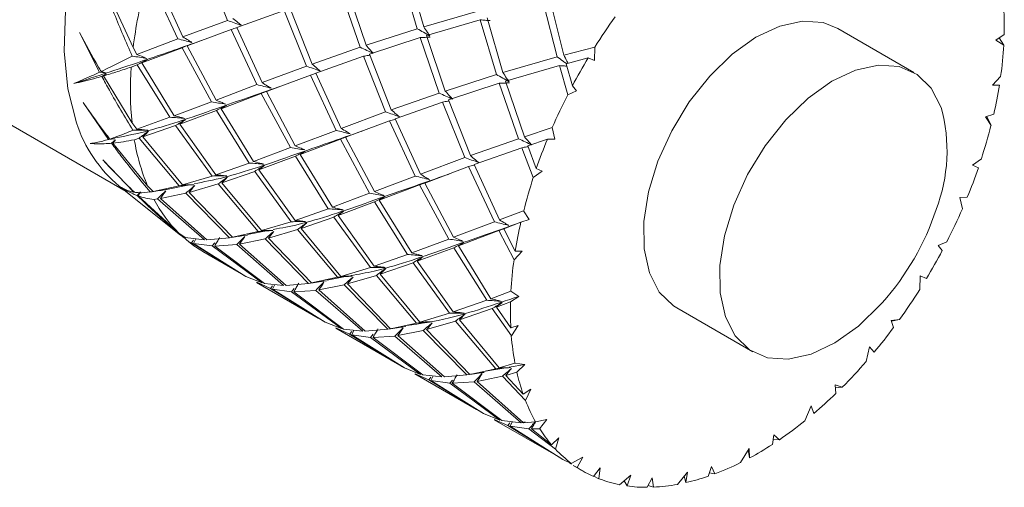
# Model space of a CAD drawing. Header units: millimetres. Extents: x 13381 to 13676, y 211 to 627.
# Tile 4 of 50: x 13571.17 to 13589.49, y 291.44 to 300.13. Entities that reach past the tile are written whole.
import ezdxf

# ---------------------------------------------------------------- set-up
doc = ezdxf.new("R2010")
doc.units = ezdxf.units.MM
doc.header["$LTSCALE"] = 0.3

msp = doc.modelspace()

# ---------------------------------------------------------------- linework, layer by layer
at = {"color": 7, "linetype": 'Continuous', "lineweight": 15}
for p, q in [((13564.095, 302.166), (13573.149, 296.939)), ((13574.619, 301.155), (13575.034, 300.12)), ((13578.268, 300.983), (13578.569, 299.967)), ((13578.688, 300.004), (13578.394, 301.017)), ((13573.633, 300.804), (13574.11, 299.778)), ((13574.207, 299.815), (13573.737, 300.842)), ((13572.865, 300.522), (13573.28, 299.617)), ((13577.148, 300.652), (13577.504, 299.621)), ((13577.616, 299.659), (13577.267, 300.689)), ((13576.612, 299.308), (13576.204, 300.343)), ((13580.917, 300.435), (13581.171, 299.444)), ((13581.297, 299.478), (13581.048, 300.465)), ((13575.209, 299.992), (13576.092, 300.305)), ((13576.092, 300.305), (13576.507, 299.27)), ((13579.697, 300.294), (13578.688, 300.004)), ((13580.161, 299.153), (13579.867, 300.167)), ((13575.034, 300.12), (13574.207, 299.815)), ((13575.68, 298.964), (13575.209, 299.992)), ((13578.569, 299.967), (13577.616, 299.659)), ((13578.739, 299.839), (13579.742, 300.132)), ((13579.742, 300.132), (13580.041, 299.117)), ((13587.811, 299.155), (13586.397, 299.972)), ((13572.656, 299.159), (13572.281, 299.898)), ((13574.11, 299.778), (13573.352, 299.49)), ((13574.288, 299.65), (13575.106, 299.954)), ((13575.106, 299.954), (13575.583, 298.928)), ((13577.677, 299.492), (13578.621, 299.802)), ((13578.621, 299.802), (13578.977, 298.77)), ((13579.09, 298.808), (13578.739, 299.839)), ((13589.491, 299.859), (13589.334, 299.757)), ((13589.483, 299.662), (13589.397, 299.798)), ((13573.352, 299.49), (13573.28, 299.617)), ((13573.443, 299.33), (13574.192, 299.614)), ((13574.192, 299.614), (13574.737, 298.606)), ((13574.825, 298.64), (13574.288, 299.65)), ((13577.504, 299.621), (13576.612, 299.308)), ((13581.874, 299.627), (13581.297, 299.478)), ((13581.868, 299.374), (13581.874, 299.627)), ((13589.334, 299.757), (13589.483, 299.662)), ((13573.263, 299.458), (13573.264, 299.456)), ((13573.264, 299.456), (13573.263, 299.456)), ((13576.682, 299.142), (13577.566, 299.454)), ((13577.566, 299.454), (13577.98, 298.42)), ((13578.084, 298.458), (13577.677, 299.492)), ((13581.171, 299.444), (13580.161, 299.153)), ((13581.34, 299.316), (13581.751, 299.426)), ((13581.751, 299.426), (13581.868, 299.374)), ((13573.246, 299.255), (13573.356, 299.296)), ((13573.356, 299.296), (13573.966, 298.32)), ((13574.046, 298.349), (13573.443, 299.33)), ((13576.507, 299.27), (13575.68, 298.964)), ((13580.213, 298.989), (13581.215, 299.282)), ((13581.215, 299.282), (13581.37, 298.74)), ((13581.455, 298.904), (13581.34, 299.316)), ((13572.656, 299.159), (13572.767, 299.149)), ((13572.78, 299.13), (13572.698, 299.079)), ((13572.73, 299.089), (13572.78, 299.13)), ((13572.73, 299.089), (13573.259, 298.22)), ((13575.761, 298.799), (13576.579, 299.104)), ((13576.579, 299.104), (13577.057, 298.077)), ((13577.153, 298.113), (13576.682, 299.142)), ((13580.041, 299.117), (13579.09, 298.808)), ((13589.425, 299.077), (13589.274, 298.917)), ((13575.583, 298.928), (13574.825, 298.64)), ((13579.151, 298.642), (13580.094, 298.952)), ((13580.094, 298.952), (13580.45, 297.92)), ((13580.563, 297.958), (13580.213, 298.989)), ((13581.532, 298.81), (13581.455, 298.904)), ((13589.274, 298.917), (13589.401, 298.915)), ((13574.916, 298.479), (13575.666, 298.764)), ((13575.666, 298.764), (13576.209, 297.756)), ((13576.297, 297.789), (13575.761, 298.799)), ((13578.977, 298.77), (13578.084, 298.458)), ((13581.37, 298.74), (13581.532, 298.81)), ((13572.825, 297.91), (13572.349, 298.595)), ((13574.737, 298.606), (13574.046, 298.349)), ((13578.155, 298.292), (13579.039, 298.604)), ((13579.039, 298.604), (13579.453, 297.57)), ((13579.558, 297.608), (13579.151, 298.642)), ((13573.966, 298.32), (13573.348, 298.102)), ((13574.149, 298.194), (13574.829, 298.446)), ((13574.829, 298.446), (13575.44, 297.469)), ((13575.519, 297.498), (13574.916, 298.479)), ((13577.98, 298.42), (13577.153, 298.113)), ((13589.297, 298.38), (13589.143, 298.327)), ((13589.143, 298.327), (13589.246, 298.167)), ((13589.246, 298.167), (13589.167, 298.335)), ((13573.348, 298.102), (13573.259, 298.22)), ((13573.461, 297.954), (13574.07, 298.165)), ((13574.07, 298.165), (13574.75, 297.228)), ((13574.821, 297.252), (13574.149, 298.194)), ((13577.235, 297.949), (13578.051, 298.254)), ((13578.051, 298.254), (13578.53, 297.227)), ((13578.627, 297.263), (13578.155, 298.292)), ((13581.081, 298.129), (13580.563, 297.958)), ((13581.131, 297.916), (13581.081, 298.129)), ((13573.276, 298.08), (13573.277, 298.079)), ((13573.277, 298.079), (13573.276, 298.078)), ((13574.199, 297.063), (13573.461, 297.954)), ((13577.057, 298.077), (13576.297, 297.789)), ((13577.77, 296.939), (13577.235, 297.949)), ((13572.865, 297.916), (13572.796, 297.901)), ((13572.825, 297.91), (13572.937, 297.917)), ((13572.952, 297.9), (13572.879, 297.837)), ((13572.903, 297.84), (13572.952, 297.9)), ((13572.903, 297.84), (13573.549, 297.043)), ((13573.303, 297.903), (13573.391, 297.932)), ((13573.391, 297.932), (13574.136, 297.046)), ((13576.389, 297.629), (13577.139, 297.913)), ((13577.139, 297.913), (13577.682, 296.906)), ((13580.45, 297.92), (13579.558, 297.608)), ((13580.624, 297.791), (13580.991, 297.915)), ((13580.784, 297.368), (13580.624, 297.791)), ((13580.991, 297.915), (13581.131, 297.916)), ((13576.209, 297.756), (13575.519, 297.498)), ((13575.622, 297.343), (13576.302, 297.596)), ((13576.302, 297.596), (13576.913, 296.619)), ((13576.993, 296.648), (13576.389, 297.629)), ((13579.628, 297.441), (13580.512, 297.753)), ((13580.512, 297.753), (13580.727, 297.199)), ((13573.291, 296.929), (13572.714, 297.53)), ((13575.44, 297.469), (13574.821, 297.252)), ((13579.453, 297.57), (13578.627, 297.263)), ((13578.708, 297.098), (13579.524, 297.403)), ((13579.524, 297.403), (13580.003, 296.376)), ((13580.1, 296.412), (13579.628, 297.441)), ((13589.067, 297.548), (13588.904, 297.429)), ((13588.904, 297.429), (13589.01, 297.379)), ((13574.75, 297.228), (13574.199, 297.063)), ((13574.934, 297.104), (13575.544, 297.315)), ((13575.544, 297.315), (13576.222, 296.378)), ((13576.293, 296.402), (13575.622, 297.343)), ((13578.53, 297.227), (13577.77, 296.939)), ((13580.727, 297.199), (13580.89, 297.318)), ((13580.89, 297.318), (13580.784, 297.368)), ((13573.023, 297.04), (13574.16, 296.128)), ((13573.654, 296.94), (13573.549, 297.043)), ((13574.136, 297.046), (13573.654, 296.94)), ((13574.328, 297.066), (13573.903, 296.975)), ((13574.323, 296.923), (13574.864, 297.081)), ((13574.864, 297.081), (13575.609, 296.195)), ((13575.672, 296.212), (13574.934, 297.104)), ((13577.862, 296.779), (13578.612, 297.062)), ((13578.612, 297.062), (13579.155, 296.055)), ((13579.243, 296.089), (13578.708, 297.098)), ((13573.417, 296.936), (13573.355, 296.865)), ((13573.373, 296.859), (13573.417, 296.936)), ((13573.373, 296.859), (13574.131, 296.166)), ((13573.584, 296.928), (13573.6, 296.931)), ((13573.599, 296.932), (13573.6, 296.931)), ((13573.6, 296.931), (13573.599, 296.931)), ((13573.65, 296.938), (13573.663, 296.941)), ((13573.789, 296.811), (13574.261, 296.908)), ((13573.791, 296.959), (13573.866, 296.97)), ((13573.866, 296.97), (13573.87, 296.97)), ((13573.87, 296.97), (13573.909, 296.975)), ((13574.261, 296.908), (13575.073, 296.08)), ((13575.127, 296.089), (13574.323, 296.923)), ((13577.682, 296.906), (13576.993, 296.648)), ((13573.667, 296.794), (13573.735, 296.803)), ((13573.735, 296.803), (13574.607, 296.044)), ((13574.654, 296.044), (13573.789, 296.811)), ((13577.096, 296.492), (13577.775, 296.746)), ((13577.775, 296.746), (13578.386, 295.768)), ((13578.466, 295.797), (13577.862, 296.779)), ((13588.803, 296.832), (13588.663, 296.831)), ((13588.663, 296.831), (13588.713, 296.618)), ((13576.913, 296.619), (13576.293, 296.402)), ((13577.766, 295.551), (13577.096, 296.492)), ((13580.548, 296.58), (13580.1, 296.412)), ((13580.651, 296.42), (13580.548, 296.58)), ((13576.222, 296.378), (13575.672, 296.212)), ((13576.406, 296.254), (13577.017, 296.464)), ((13577.017, 296.464), (13577.695, 295.528)), ((13580.003, 296.376), (13579.243, 296.089)), ((13580.181, 296.248), (13580.497, 296.367)), ((13580.497, 296.367), (13580.651, 296.42)), ((13574.251, 296.082), (13574.131, 296.166)), ((13574.163, 296.132), (13574.21, 296.091)), ((13575.609, 296.195), (13575.127, 296.089)), ((13575.235, 296.105), (13575.343, 296.12)), ((13575.253, 296.108), (13575.408, 296.128)), ((13575.794, 296.215), (13575.412, 296.138)), ((13575.797, 296.073), (13576.337, 296.231)), ((13576.337, 296.231), (13577.082, 295.345)), ((13577.146, 295.361), (13576.406, 296.254)), ((13579.335, 295.928), (13580.086, 296.212)), ((13580.086, 296.212), (13580.369, 295.67)), ((13580.393, 295.832), (13580.181, 296.248)), ((13574.21, 296.092), (13574.211, 296.091)), ((13574.211, 296.091), (13574.21, 296.091)), ((13574.211, 296.091), (13574.23, 296.097)), ((13574.316, 296.003), (13574.214, 296.096)), ((13574.607, 296.044), (13574.251, 296.082)), ((13574.316, 296.003), (13574.365, 295.987)), ((13574.403, 296.038), (13574.365, 295.987)), ((13574.365, 295.987), (13575.348, 295.381)), ((13574.404, 295.976), (13574.445, 296.061)), ((13574.404, 295.976), (13574.752, 295.927)), ((13575.381, 295.361), (13574.404, 295.976)), ((13575.073, 296.08), (13574.654, 296.044)), ((13574.803, 295.986), (13574.752, 295.927)), ((13574.799, 295.926), (13575.208, 295.953)), ((13575.073, 296.08), (13575.183, 296.098)), ((13575.253, 296.108), (13575.127, 296.089)), ((13575.208, 295.953), (13576.08, 295.193)), ((13575.261, 295.961), (13575.735, 296.057)), ((13576.128, 295.193), (13575.261, 295.961)), ((13575.735, 296.057), (13576.546, 295.23)), ((13576.6, 295.239), (13575.797, 296.073)), ((13579.155, 296.055), (13578.466, 295.797)), ((13588.424, 296.007), (13588.262, 295.937)), ((13588.262, 295.937), (13588.339, 295.843)), ((13574.576, 295.826), (13575.252, 295.436)), ((13574.752, 295.927), (13575.684, 295.241)), ((13575.724, 295.231), (13574.799, 295.926)), ((13578.386, 295.768), (13577.766, 295.551)), ((13578.569, 295.642), (13579.248, 295.895)), ((13579.248, 295.895), (13579.86, 294.917)), ((13579.94, 294.947), (13579.335, 295.928)), ((13580.369, 295.67), (13580.52, 295.83)), ((13580.52, 295.83), (13580.393, 295.832)), ((13577.879, 295.404), (13578.49, 295.614)), ((13578.49, 295.614), (13579.168, 294.677)), ((13579.239, 294.701), (13578.569, 295.642)), ((13577.695, 295.528), (13577.146, 295.361)), ((13577.27, 295.222), (13577.809, 295.381)), ((13577.809, 295.381), (13578.556, 294.494)), ((13578.619, 294.511), (13577.879, 295.404)), ((13575.684, 295.241), (13575.381, 295.361)), ((13575.578, 295.248), (13576.725, 294.586)), ((13575.58, 295.252), (13575.838, 295.137)), ((13576.08, 295.193), (13575.724, 295.231)), ((13575.877, 295.126), (13575.917, 295.211)), ((13576.546, 295.23), (13576.128, 295.193)), ((13576.546, 295.23), (13576.659, 295.248)), ((13577.082, 295.345), (13576.6, 295.239)), ((13576.706, 295.255), (13576.815, 295.27)), ((13576.734, 295.259), (13576.877, 295.278)), ((13576.734, 295.11), (13577.208, 295.207)), ((13577.263, 295.364), (13576.889, 295.293)), ((13577.208, 295.207), (13578.018, 294.38)), ((13578.073, 294.389), (13577.27, 295.222)), ((13587.926, 295.373), (13587.92, 295.12)), ((13588.043, 295.321), (13587.926, 295.373)), ((13575.875, 295.187), (13575.838, 295.137)), ((13575.838, 295.137), (13576.821, 294.531)), ((13575.877, 295.126), (13576.226, 295.077)), ((13576.855, 294.511), (13575.877, 295.126)), ((13576.276, 295.135), (13576.226, 295.077)), ((13576.226, 295.077), (13577.157, 294.391)), ((13576.272, 295.075), (13576.681, 295.102)), ((13577.196, 294.381), (13576.272, 295.075)), ((13576.681, 295.102), (13577.554, 294.343)), ((13577.601, 294.342), (13576.734, 295.11)), ((13580.311, 295.085), (13579.94, 294.947)), ((13580.46, 294.99), (13580.311, 295.085)), ((13579.86, 294.917), (13579.239, 294.701)), ((13580.042, 294.792), (13580.303, 294.888)), ((13580.303, 294.888), (13580.46, 294.99)), ((13579.168, 294.677), (13578.619, 294.511)), ((13579.353, 294.553), (13579.964, 294.763)), ((13579.964, 294.763), (13580.319, 294.257)), ((13580.309, 294.402), (13580.042, 294.792)), ((13583.397, 294.775), (13584.811, 293.959)), ((13577.157, 294.391), (13576.855, 294.511)), ((13578.556, 294.494), (13578.073, 294.389)), ((13578.743, 294.372), (13579.282, 294.531)), ((13579.282, 294.531), (13580.029, 293.644)), ((13580.092, 293.66), (13579.353, 294.553)), ((13587.541, 294.559), (13587.39, 294.543)), ((13587.39, 294.543), (13587.433, 294.411)), ((13587.394, 294.529), (13587.541, 294.559)), ((13577.051, 294.398), (13578.198, 293.735)), ((13577.054, 294.402), (13577.31, 294.287)), ((13577.554, 294.343), (13577.196, 294.381)), ((13577.348, 294.337), (13577.31, 294.287)), ((13577.31, 294.287), (13578.294, 293.68)), ((13577.349, 294.276), (13577.39, 294.36)), ((13578.018, 294.38), (13577.601, 294.342)), ((13577.75, 294.284), (13577.699, 294.226)), ((13578.018, 294.38), (13578.126, 294.397)), ((13578.197, 294.407), (13578.073, 294.389)), ((13578.184, 294.405), (13578.288, 294.42)), ((13578.197, 294.407), (13578.355, 294.428)), ((13578.207, 294.26), (13578.681, 294.356)), ((13578.681, 294.356), (13579.491, 293.53)), ((13579.546, 293.539), (13578.743, 294.372)), ((13580.449, 294.447), (13580.309, 294.402)), ((13580.319, 294.257), (13580.449, 294.447)), ((13577.349, 294.276), (13577.699, 294.226)), ((13578.328, 293.66), (13577.349, 294.276)), ((13577.699, 294.226), (13578.629, 293.54)), ((13577.745, 294.225), (13578.153, 294.252)), ((13578.669, 293.531), (13577.745, 294.225)), ((13578.153, 294.252), (13579.027, 293.492)), ((13579.074, 293.492), (13578.207, 294.26)), ((13586.982, 294.05), (13586.921, 293.776)), ((13587.069, 293.95), (13586.982, 294.05)), ((13580.387, 293.746), (13580.092, 293.66)), ((13580.571, 293.722), (13580.387, 293.746)), ((13578.629, 293.54), (13578.328, 293.66)), ((13578.524, 293.547), (13579.672, 292.885)), ((13578.527, 293.551), (13578.783, 293.436)), ((13580.029, 293.644), (13579.546, 293.539)), ((13579.632, 293.551), (13579.546, 293.539)), ((13579.695, 293.56), (13579.761, 293.569)), ((13580.216, 293.663), (13579.836, 293.601)), ((13580.216, 293.521), (13580.422, 293.578)), ((13580.571, 293.722), (13580.278, 293.673)), ((13580.422, 293.578), (13580.571, 293.722)), ((13579.027, 293.492), (13578.669, 293.531)), ((13578.821, 293.487), (13578.783, 293.436)), ((13578.783, 293.436), (13579.768, 292.83)), ((13578.822, 293.426), (13578.863, 293.51)), ((13578.822, 293.426), (13579.173, 293.375)), ((13579.802, 292.81), (13578.822, 293.426)), ((13579.491, 293.53), (13579.074, 293.492)), ((13579.223, 293.434), (13579.173, 293.375)), ((13579.173, 293.375), (13580.102, 292.69)), ((13579.219, 293.374), (13579.627, 293.402)), ((13580.142, 292.681), (13579.219, 293.374)), ((13579.627, 293.402), (13580.5, 292.641)), ((13579.68, 293.41), (13580.155, 293.506)), ((13580.548, 292.641), (13579.68, 293.41)), ((13580.155, 293.506), (13580.581, 293.056)), ((13580.538, 293.174), (13580.216, 293.521)), ((13580.681, 293.264), (13580.538, 293.174)), ((13580.581, 293.056), (13580.681, 293.264)), ((13586.478, 293.303), (13586.348, 293.342)), ((13586.348, 293.342), (13586.355, 293.182)), ((13586.35, 293.291), (13586.478, 293.303)), ((13585.896, 292.955), (13585.784, 292.678)), ((13585.947, 292.812), (13585.896, 292.955)), ((13580.102, 292.69), (13579.802, 292.81)), ((13579.998, 292.697), (13581.145, 292.034)), ((13580, 292.701), (13580.256, 292.586)), ((13580.5, 292.641), (13580.142, 292.681)), ((13580.294, 292.637), (13580.256, 292.586)), ((13580.295, 292.575), (13580.336, 292.659)), ((13580.5, 292.641), (13580.575, 292.658)), ((13580.77, 292.654), (13580.548, 292.641)), ((13580.977, 292.703), (13580.77, 292.654)), ((13580.846, 292.527), (13580.977, 292.703)), ((13580.256, 292.586), (13581.241, 291.979)), ((13580.295, 292.575), (13580.646, 292.525)), ((13581.275, 291.959), (13580.295, 292.575)), ((13580.646, 292.525), (13581.138, 292.15)), ((13580.692, 292.524), (13580.846, 292.527)), ((13581.064, 292.232), (13580.692, 292.524)), ((13581.2, 292.361), (13581.064, 292.232)), ((13581.138, 292.15), (13581.2, 292.361)), ((13585.207, 292.416), (13585.177, 292.237)), ((13585.192, 292.327), (13585.307, 292.324)), ((13585.307, 292.324), (13585.207, 292.416)), ((13584.743, 292.16), (13584.586, 291.899)), ((13584.727, 292.134), (13584.753, 291.985)), ((13584.753, 291.985), (13584.743, 292.16)), ((13581.435, 291.884), (13581.275, 291.959)), ((13581.65, 292.002), (13581.435, 291.884)), ((13581.547, 291.806), (13581.65, 292.002)), ((13581.404, 291.888), (13581.438, 291.87)), ((13581.471, 291.847), (13581.547, 291.806)), ((13581.471, 291.846), (13581.647, 291.744)), ((13581.971, 291.799), (13581.851, 291.64)), ((13581.95, 291.599), (13581.971, 291.799)), ((13583.599, 291.721), (13583.41, 291.493)), ((13583.569, 291.526), (13583.599, 291.721)), ((13584.045, 291.828), (13583.98, 291.643)), ((13584.109, 291.689), (13584.045, 291.828)), ((13581.857, 291.648), (13581.95, 291.599)), ((13582.545, 291.667), (13582.335, 291.488)), ((13582.419, 291.56), (13582.475, 291.464)), ((13582.475, 291.464), (13582.545, 291.667)), ((13582.942, 291.617), (13582.846, 291.44)), ((13582.963, 291.442), (13582.942, 291.617)), ((13583.536, 291.645), (13583.569, 291.526)), ((13584.003, 291.707), (13584.109, 291.689)), ((13582.865, 291.475), (13582.963, 291.442))]:
    msp.add_line(p, q, dxfattribs=at)
at = {"color": 7, "linetype": 'Continuous', "lineweight": 15, "flags": 128}
for points in [[(13572.226, 298.219), (13572.064, 298.847), (13571.995, 299.548), (13572.02, 300.307), (13572.139, 301.108), (13572.348, 301.933), (13572.645, 302.766), (13573.021, 303.588), (13573.47, 304.383), (13573.982, 305.132), (13574.545, 305.82), (13575.148, 306.433), (13575.778, 306.957), (13576.422, 307.381), (13577.065, 307.697), (13577.695, 307.896), (13578.297, 307.976), (13578.859, 307.934), (13579.248, 307.823)], [(13586.397, 299.972), (13586.123, 300.08), (13585.736, 300.108), (13585.313, 300.016), (13584.871, 299.808), (13584.431, 299.494), (13584.01, 299.087), (13583.629, 298.606), (13583.303, 298.07), (13583.047, 297.504), (13582.872, 296.933), (13582.785, 296.38), (13582.79, 295.871), (13582.888, 295.428), (13583.073, 295.07), (13583.338, 294.812), (13583.397, 294.775)], [(13573.263, 299.456), (13573.263, 299.456), (13573.263, 299.456), (13573.263, 299.457), (13573.263, 299.457), (13573.263, 299.457), (13573.263, 299.457), (13573.263, 299.457), (13573.263, 299.458)], [(13588.321, 298.503), (13588.135, 298.861), (13587.87, 299.118), (13587.537, 299.264), (13587.15, 299.291), (13586.727, 299.199), (13586.285, 298.991), (13585.845, 298.677), (13585.425, 298.271), (13585.043, 297.789), (13584.717, 297.254), (13584.461, 296.688), (13584.286, 296.116), (13584.199, 295.564), (13584.204, 295.055), (13584.302, 294.612), (13584.487, 294.253), (13584.752, 293.996), (13585.085, 293.85), (13585.472, 293.823), (13585.896, 293.915), (13586.337, 294.123), (13586.778, 294.437), (13587.198, 294.843), (13587.226, 294.875)], [(13573.276, 298.078), (13573.276, 298.078), (13573.276, 298.079), (13573.276, 298.079), (13573.276, 298.079), (13573.276, 298.079), (13573.276, 298.079), (13573.276, 298.079), (13573.276, 298.08)]]:
    msp.add_lwpolyline(points, dxfattribs=at)
at = {"color": 7, "linetype": 'Continuous', "lineweight": 15}
for centre, radius, start, end in [((13581.634, 298.588), 8.416, 165.0742, 172.9773), ((13583.502, 300.025), 5.991, 358.4139, 3.0649), ((13591.257, 293.71), 11.093, 144.267, 147.7656), ((13582.244, 300.08), 7.251, 352.0513, 356.6969), ((13591.392, 293.624), 11.253, 148.9621, 152.0168), ((13579.216, 298.814), 5.986, 175.7791, 185.6999), ((13581.084, 300.25), 8.424, 347.1724, 350.8788), ((13591.192, 293.726), 11.028, 152.9545, 156.467), ((13585.362, 297.7), 3.065, 339.0827, 15.1684), ((13574.652, 299), 2.549, 197.8501, 230.2798), ((13579.976, 300.516), 9.562, 341.9179, 345.7809), ((13577.133, 298.535), 3.882, 189.3629, 202.6092), ((13590.638, 293.958), 10.428, 157.7013, 160.915), ((13579.16, 300.787), 10.423, 337.7006, 340.9157), ((13589.818, 294.231), 9.562, 161.9179, 165.7809), ((13573.557, 296.912), 0.0459, 24.4598, 25.7766), ((13575.949, 297.992), 2.576, 207.6931, 225.115), ((13583.483, 298.19), 5, 318.4733, 341.532), ((13578.602, 301.021), 11.028, 332.9545, 336.467), ((13588.71, 294.497), 8.424, 167.1724, 170.8789), ((13574.285, 296.175), 0.112, 227.9904, 228.4737), ((13575.667, 297.715), 2.181, 231.7184, 239.99), ((13578.405, 301.121), 11.249, 328.9616, 332.0173), ((13587.55, 294.667), 7.251, 172.0513, 176.697), ((13578.537, 301.037), 11.093, 324.267, 327.7656), ((13586.295, 294.722), 5.994, 178.415, 183.0638), ((13578.946, 300.736), 10.585, 320.1254, 323.3076), ((13585.192, 294.646), 4.889, 184.5603, 190.6029), ((13579.597, 300.175), 9.726, 315.0369, 318.8565), ((13584.206, 294.443), 3.881, 192.8794, 199.0923), ((13580.322, 299.437), 8.691, 310.3333, 313.9626), ((13583.502, 294.184), 3.131, 201.1129, 209.2466), ((13581.107, 298.482), 7.454, 304.2985, 308.8596), ((13583.018, 293.9), 2.569, 212.3122, 220.4938), ((13582.789, 293.698), 2.263, 223.1455, 233.2465), ((13581.768, 297.49), 6.262, 298.4682, 302.9842), ((13582.317, 296.429), 5.067, 290.7038, 296.6039), ((13582.733, 293.624), 2.171, 236.8854, 246.0389), ((13582.779, 293.746), 2.301, 248.8847, 258.8752), ((13582.653, 295.505), 4.083, 282.9632, 288.9696), ((13582.838, 294.111), 2.672, 262.1919, 270.1613), ((13582.821, 294.684), 3.244, 272.5098, 280.4527)]:
    msp.add_arc(centre, radius, start, end, dxfattribs=at)
for points, knots in [([(13573.263, 299.458), (13573.149, 299.719), (13572.997, 300.068), (13572.86, 300.419), (13572.825, 300.508)], [0, 0, 0, 0, 0.7477, 1, 1, 1, 1]), ([(13575.29, 300.03), (13575.271, 300.047), (13575.22, 300.09), (13575.17, 300.132), (13575.139, 300.158)], [0, 0, 0, 0, 0.38627, 1, 1, 1, 1]), ([(13575.034, 300.12), (13575.077, 300.106), (13575.162, 300.076), (13575.248, 300.046), (13575.29, 300.03)], [0, 0, 0, 0, 0.499914, 1, 1, 1, 1]), ([(13575.213, 299.985), (13575.209, 299.984), (13575.173, 299.974), (13575.138, 299.964), (13575.106, 299.954)], [0, 0, 0, 0, 0.093929, 1, 1, 1, 1]), ([(13578.569, 299.967), (13578.607, 299.945), (13578.685, 299.9), (13578.763, 299.854), (13578.802, 299.831)], [0, 0, 0, 0, 0.499901, 1, 1, 1, 1]), ([(13578.802, 299.831), (13578.788, 299.854), (13578.749, 299.911), (13578.711, 299.969), (13578.688, 300.004)], [0, 0, 0, 0, 0.386176, 1, 1, 1, 1]), ([(13579.924, 300.117), (13579.893, 300.119), (13579.832, 300.125), (13579.772, 300.13), (13579.742, 300.132)], [0, 0, 0, 0, 0.499979, 1, 1, 1, 1]), ([(13572.281, 299.898), (13572.397, 299.683), (13572.529, 299.44), (13572.667, 299.199), (13572.683, 299.171)], [0, 0, 0, 0, 0.884973, 1, 1, 1, 1]), ([(13574.11, 299.778), (13574.154, 299.767), (13574.242, 299.746), (13574.33, 299.723), (13574.375, 299.711)], [0, 0, 0, 0, 0.499901, 1, 1, 1, 1]), ([(13574.375, 299.711), (13574.353, 299.725), (13574.296, 299.76), (13574.241, 299.794), (13574.207, 299.815)], [0, 0, 0, 0, 0.386023, 1, 1, 1, 1]), ([(13578.809, 299.811), (13578.778, 299.809), (13578.715, 299.807), (13578.652, 299.804), (13578.621, 299.802)], [0, 0, 0, 0, 0.4999544, 1, 1, 1, 1]), ([(13574.547, 299.746), (13574.205, 299.626), (13573.299, 299.308), (13572.608, 299.085), (13572.178, 298.947)], [0, 0, 0, 0, 0.377628, 1, 1, 1, 1]), ([(13574.385, 299.691), (13574.353, 299.678), (13574.288, 299.653), (13574.224, 299.627), (13574.192, 299.614)], [0, 0, 0, 0, 0.499969, 1, 1, 1, 1]), ([(13574.288, 299.65), (13574.304, 299.657), (13574.337, 299.67), (13574.369, 299.684), (13574.385, 299.691)], [0, 0, 0, 0, 0.499993, 1, 1, 1, 1]), ([(13577.504, 299.621), (13577.545, 299.602), (13577.627, 299.565), (13577.709, 299.527), (13577.75, 299.507)], [0, 0, 0, 0, 0.499891, 1, 1, 1, 1]), ([(13577.75, 299.507), (13577.733, 299.527), (13577.688, 299.578), (13577.644, 299.628), (13577.616, 299.659)], [0, 0, 0, 0, 0.386019, 1, 1, 1, 1]), ([(13572.683, 299.171), (13572.743, 299.2), (13572.927, 299.287), (13573.128, 299.388), (13573.263, 299.456)], [0, 0, 0, 0, 0.33034, 1, 1, 1, 1]), ([(13573.264, 299.456), (13573.309, 299.45), (13573.399, 299.436), (13573.489, 299.421), (13573.534, 299.413)], [0, 0, 0, 0, 0.4999, 1, 1, 1, 1]), ([(13573.534, 299.413), (13573.51, 299.423), (13573.449, 299.449), (13573.389, 299.474), (13573.352, 299.49)], [0, 0, 0, 0, 0.386176, 1, 1, 1, 1]), ([(13577.684, 299.475), (13577.677, 299.473), (13577.637, 299.467), (13577.598, 299.46), (13577.566, 299.454)], [0, 0, 0, 0, 0.190145, 1, 1, 1, 1]), ([(13581.171, 299.444), (13581.207, 299.418), (13581.266, 299.376), (13581.325, 299.334), (13581.346, 299.318)], [0, 0, 0, 0, 0.626622, 1, 1, 1, 1]), ([(13581.372, 299.325), (13581.366, 299.337), (13581.341, 299.388), (13581.316, 299.439), (13581.297, 299.478)], [0, 0, 0, 0, 0.230933, 1, 1, 1, 1]), ([(13573.246, 299.255), (13573.159, 299.225), (13572.982, 299.165), (13572.815, 299.114), (13572.73, 299.089)], [0, 0, 0, 0, 0.488393, 1, 1, 1, 1]), ([(13573.545, 299.393), (13573.514, 299.377), (13573.45, 299.345), (13573.388, 299.313), (13573.356, 299.296)], [0, 0, 0, 0, 0.499984, 1, 1, 1, 1]), ([(13573.443, 299.33), (13573.46, 299.34), (13573.495, 299.361), (13573.528, 299.383), (13573.545, 299.393)], [0, 0, 0, 0, 0.500004, 1, 1, 1, 1]), ([(13576.507, 299.27), (13576.55, 299.255), (13576.635, 299.226), (13576.72, 299.195), (13576.763, 299.18)], [0, 0, 0, 0, 0.499902, 1, 1, 1, 1]), ([(13576.763, 299.18), (13576.743, 299.197), (13576.693, 299.24), (13576.642, 299.282), (13576.612, 299.308)], [0, 0, 0, 0, 0.3862584, 1, 1, 1, 1]), ([(13581.353, 299.27), (13581.337, 299.271), (13581.291, 299.276), (13581.245, 299.279), (13581.215, 299.282)], [0, 0, 0, 0, 0.341731, 1, 1, 1, 1]), ([(13572.178, 298.947), (13572.283, 298.992), (13572.436, 299.056), (13572.604, 299.135), (13572.656, 299.159)], [0, 0, 0, 0, 0.6953276, 1, 1, 1, 1]), ([(13572.698, 299.079), (13572.655, 299.067), (13572.473, 299.015), (13572.305, 298.976), (13572.178, 298.947)], [0, 0, 0, 0, 0.239605, 1, 1, 1, 1]), ([(13572.767, 299.149), (13572.742, 299.156), (13572.714, 299.163), (13572.686, 299.171), (13572.683, 299.171)], [0, 0, 0, 0, 0.891559, 1, 1, 1, 1]), ([(13573.276, 298.08), (13573.127, 298.326), (13572.928, 298.657), (13572.744, 298.994), (13572.698, 299.079)], [0, 0, 0, 0, 0.7477, 1, 1, 1, 1]), ([(13576.685, 299.135), (13576.682, 299.134), (13576.646, 299.124), (13576.611, 299.113), (13576.579, 299.104)], [0, 0, 0, 0, 0.09452, 1, 1, 1, 1]), ([(13580.041, 299.117), (13580.08, 299.094), (13580.158, 299.049), (13580.236, 299.004), (13580.276, 298.981)], [0, 0, 0, 0, 0.499887, 1, 1, 1, 1]), ([(13580.276, 298.981), (13580.261, 299.003), (13580.222, 299.061), (13580.184, 299.118), (13580.161, 299.153)], [0, 0, 0, 0, 0.386109, 1, 1, 1, 1]), ([(13576.045, 298.905), (13575.664, 298.773), (13574.729, 298.446), (13573.703, 298.085), (13573.151, 297.975), (13572.95, 297.935)], [0, 0, 0, 0, 0.3038879, 0.7468789, 1, 1, 1, 1]), ([(13575.583, 298.928), (13575.627, 298.917), (13575.716, 298.895), (13575.804, 298.872), (13575.848, 298.861)], [0, 0, 0, 0, 0.499889, 1, 1, 1, 1]), ([(13575.848, 298.861), (13575.826, 298.874), (13575.77, 298.909), (13575.714, 298.943), (13575.68, 298.964)], [0, 0, 0, 0, 0.386021, 1, 1, 1, 1]), ([(13580.282, 298.96), (13580.251, 298.959), (13580.188, 298.956), (13580.125, 298.953), (13580.094, 298.952)], [0, 0, 0, 0, 0.499956, 1, 1, 1, 1]), ([(13575.858, 298.84), (13575.826, 298.828), (13575.762, 298.802), (13575.698, 298.776), (13575.666, 298.764)], [0, 0, 0, 0, 0.499964, 1, 1, 1, 1]), ([(13575.761, 298.799), (13575.778, 298.806), (13575.81, 298.82), (13575.842, 298.834), (13575.858, 298.84)], [0, 0, 0, 0, 0.499993, 1, 1, 1, 1]), ([(13578.977, 298.77), (13579.018, 298.752), (13579.1, 298.714), (13579.182, 298.676), (13579.224, 298.657)], [0, 0, 0, 0, 0.49991, 1, 1, 1, 1]), ([(13579.224, 298.657), (13579.206, 298.676), (13579.161, 298.727), (13579.117, 298.777), (13579.09, 298.808)], [0, 0, 0, 0, 0.386041, 1, 1, 1, 1]), ([(13572.349, 298.595), (13572.493, 298.393), (13572.655, 298.165), (13572.825, 297.942), (13572.845, 297.916)], [0, 0, 0, 0, 0.8849731, 1, 1, 1, 1]), ([(13574.737, 298.606), (13574.782, 298.599), (13574.871, 298.586), (13574.961, 298.57), (13575.006, 298.563)], [0, 0, 0, 0, 0.499903, 1, 1, 1, 1]), ([(13575.006, 298.563), (13574.983, 298.573), (13574.922, 298.599), (13574.862, 298.624), (13574.825, 298.64)], [0, 0, 0, 0, 0.386276, 1, 1, 1, 1]), ([(13575.018, 298.543), (13574.986, 298.527), (13574.923, 298.495), (13574.861, 298.463), (13574.829, 298.446)], [0, 0, 0, 0, 0.499977, 1, 1, 1, 1]), ([(13574.916, 298.479), (13574.933, 298.49), (13574.967, 298.511), (13575.001, 298.532), (13575.018, 298.543)], [0, 0, 0, 0, 0.499973, 1, 1, 1, 1]), ([(13579.158, 298.624), (13579.15, 298.623), (13579.11, 298.616), (13579.071, 298.609), (13579.039, 298.604)], [0, 0, 0, 0, 0.189903, 1, 1, 1, 1]), ([(13573.966, 298.32), (13574.012, 298.317), (13574.103, 298.311), (13574.195, 298.303), (13574.24, 298.299)], [0, 0, 0, 0, 0.499905, 1, 1, 1, 1]), ([(13574.24, 298.299), (13574.215, 298.305), (13574.15, 298.322), (13574.086, 298.339), (13574.046, 298.349)], [0, 0, 0, 0, 0.386022, 1, 1, 1, 1]), ([(13577.98, 298.42), (13578.023, 298.405), (13578.108, 298.376), (13578.193, 298.345), (13578.236, 298.33)], [0, 0, 0, 0, 0.499893, 1, 1, 1, 1]), ([(13578.236, 298.33), (13578.216, 298.347), (13578.165, 298.389), (13578.115, 298.432), (13578.084, 298.458)], [0, 0, 0, 0, 0.38618, 1, 1, 1, 1]), ([(13574.253, 298.28), (13574.223, 298.261), (13574.161, 298.223), (13574.101, 298.184), (13574.07, 298.165)], [0, 0, 0, 0, 0.499984, 1, 1, 1, 1]), ([(13574.149, 298.194), (13574.166, 298.208), (13574.202, 298.236), (13574.236, 298.265), (13574.253, 298.28)], [0, 0, 0, 0, 0.5, 1, 1, 1, 1]), ([(13578.158, 298.285), (13578.155, 298.284), (13578.119, 298.274), (13578.084, 298.263), (13578.051, 298.254)], [0, 0, 0, 0, 0.095107, 1, 1, 1, 1]), ([(13572.845, 297.916), (13572.889, 297.93), (13573.024, 297.974), (13573.175, 298.036), (13573.276, 298.078)], [0, 0, 0, 0, 0.33034, 1, 1, 1, 1]), ([(13573.277, 298.079), (13573.322, 298.079), (13573.414, 298.08), (13573.506, 298.08), (13573.552, 298.079)], [0, 0, 0, 0, 0.499906, 1, 1, 1, 1]), ([(13573.552, 298.079), (13573.525, 298.082), (13573.457, 298.09), (13573.389, 298.098), (13573.348, 298.102)], [0, 0, 0, 0, 0.3861882, 1, 1, 1, 1]), ([(13573.566, 298.061), (13573.537, 298.04), (13573.478, 297.997), (13573.42, 297.953), (13573.391, 297.932)], [0, 0, 0, 0, 0.499959, 1, 1, 1, 1]), ([(13573.461, 297.954), (13573.479, 297.972), (13573.514, 298.008), (13573.549, 298.043), (13573.566, 298.061)], [0, 0, 0, 0, 0.5000059, 1, 1, 1, 1]), ([(13577.544, 298.064), (13577.122, 297.917), (13576.15, 297.578), (13575.12, 297.217), (13574.594, 297.118), (13574.415, 297.084)], [0, 0, 0, 0, 0.335658, 0.773616, 1, 1, 1, 1]), ([(13577.057, 298.077), (13577.101, 298.066), (13577.189, 298.045), (13577.277, 298.022), (13577.321, 298.01)], [0, 0, 0, 0, 0.499884, 1, 1, 1, 1]), ([(13577.332, 297.99), (13577.3, 297.977), (13577.235, 297.952), (13577.171, 297.926), (13577.139, 297.913)], [0, 0, 0, 0, 0.499964, 1, 1, 1, 1]), ([(13577.321, 298.01), (13577.3, 298.024), (13577.243, 298.058), (13577.188, 298.092), (13577.153, 298.113)], [0, 0, 0, 0, 0.3860205, 1, 1, 1, 1]), ([(13577.235, 297.949), (13577.251, 297.956), (13577.284, 297.969), (13577.316, 297.983), (13577.332, 297.99)], [0, 0, 0, 0, 0.499991, 1, 1, 1, 1]), ([(13580.697, 297.806), (13580.679, 297.826), (13580.634, 297.877), (13580.59, 297.927), (13580.563, 297.958)], [0, 0, 0, 0, 0.38609, 1, 1, 1, 1]), ([(13572.482, 297.831), (13572.557, 297.844), (13572.665, 297.863), (13572.788, 297.899), (13572.825, 297.91)], [0, 0, 0, 0, 0.695328, 1, 1, 1, 1]), ([(13572.879, 297.837), (13572.845, 297.834), (13572.706, 297.823), (13572.579, 297.828), (13572.482, 297.831)], [0, 0, 0, 0, 0.239604, 1, 1, 1, 1]), ([(13572.937, 297.917), (13572.909, 297.917), (13572.879, 297.917), (13572.848, 297.916), (13572.845, 297.916)], [0, 0, 0, 0, 0.891596, 1, 1, 1, 1]), ([(13573.599, 296.932), (13573.414, 297.153), (13573.168, 297.45), (13572.937, 297.759), (13572.879, 297.837)], [0, 0, 0, 0, 0.7477, 1, 1, 1, 1]), ([(13573.303, 297.903), (13573.235, 297.89), (13573.097, 297.862), (13572.969, 297.847), (13572.903, 297.84)], [0, 0, 0, 0, 0.488394, 1, 1, 1, 1]), ([(13576.479, 297.713), (13576.456, 297.723), (13576.395, 297.749), (13576.334, 297.774), (13576.297, 297.789)], [0, 0, 0, 0, 0.386267, 1, 1, 1, 1]), ([(13580.45, 297.92), (13580.491, 297.901), (13580.574, 297.864), (13580.656, 297.826), (13580.697, 297.806)], [0, 0, 0, 0, 0.4999, 1, 1, 1, 1]), ([(13580.631, 297.773), (13580.623, 297.772), (13580.584, 297.766), (13580.544, 297.759), (13580.512, 297.753)], [0, 0, 0, 0, 0.187893, 1, 1, 1, 1]), ([(13576.209, 297.756), (13576.254, 297.749), (13576.344, 297.735), (13576.434, 297.72), (13576.479, 297.713)], [0, 0, 0, 0, 0.499898, 1, 1, 1, 1]), ([(13576.491, 297.693), (13576.459, 297.677), (13576.396, 297.645), (13576.333, 297.612), (13576.302, 297.596)], [0, 0, 0, 0, 0.499963, 1, 1, 1, 1]), ([(13576.389, 297.629), (13576.406, 297.64), (13576.44, 297.661), (13576.474, 297.682), (13576.491, 297.693)], [0, 0, 0, 0, 0.5000096, 1, 1, 1, 1]), ([(13579.709, 297.48), (13579.689, 297.496), (13579.639, 297.539), (13579.588, 297.582), (13579.558, 297.608)], [0, 0, 0, 0, 0.38612, 1, 1, 1, 1]), ([(13572.714, 297.53), (13572.886, 297.349), (13573.08, 297.146), (13573.281, 296.949), (13573.304, 296.926)], [0, 0, 0, 0, 0.8849715, 1, 1, 1, 1]), ([(13575.44, 297.469), (13575.485, 297.466), (13575.577, 297.46), (13575.668, 297.452), (13575.714, 297.448)], [0, 0, 0, 0, 0.499894, 1, 1, 1, 1]), ([(13575.714, 297.448), (13575.689, 297.455), (13575.624, 297.472), (13575.559, 297.488), (13575.519, 297.498)], [0, 0, 0, 0, 0.386021, 1, 1, 1, 1]), ([(13575.727, 297.429), (13575.696, 297.41), (13575.635, 297.372), (13575.574, 297.334), (13575.544, 297.315)], [0, 0, 0, 0, 0.499978, 1, 1, 1, 1]), ([(13575.622, 297.343), (13575.64, 297.357), (13575.675, 297.386), (13575.71, 297.415), (13575.727, 297.429)], [0, 0, 0, 0, 0.5, 1, 1, 1, 1]), ([(13579.453, 297.57), (13579.495, 297.555), (13579.581, 297.525), (13579.666, 297.495), (13579.709, 297.48)], [0, 0, 0, 0, 0.499896, 1, 1, 1, 1]), ([(13579.631, 297.434), (13579.628, 297.433), (13579.592, 297.423), (13579.557, 297.413), (13579.524, 297.403)], [0, 0, 0, 0, 0.095519, 1, 1, 1, 1]), ([(13574.75, 297.228), (13574.795, 297.229), (13574.887, 297.23), (13574.978, 297.229), (13575.024, 297.229)], [0, 0, 0, 0, 0.499911, 1, 1, 1, 1]), ([(13575.024, 297.229), (13574.998, 297.232), (13574.93, 297.24), (13574.862, 297.247), (13574.821, 297.252)], [0, 0, 0, 0, 0.386279, 1, 1, 1, 1]), ([(13579.16, 297.264), (13578.657, 297.089), (13577.608, 296.722), (13576.542, 296.351), (13576.044, 296.262), (13575.889, 296.234)], [0, 0, 0, 0, 0.3880492, 0.8090835, 1, 1, 1, 1]), ([(13578.53, 297.227), (13578.574, 297.216), (13578.662, 297.194), (13578.751, 297.171), (13578.795, 297.16)], [0, 0, 0, 0, 0.499906, 1, 1, 1, 1]), ([(13578.795, 297.16), (13578.773, 297.173), (13578.717, 297.208), (13578.661, 297.242), (13578.627, 297.263)], [0, 0, 0, 0, 0.386056, 1, 1, 1, 1]), ([(13574.136, 297.046), (13574.181, 297.05), (13574.273, 297.058), (13574.364, 297.064), (13574.41, 297.067)], [0, 0, 0, 0, 0.499908, 1, 1, 1, 1]), ([(13574.41, 297.067), (13574.383, 297.066), (13574.312, 297.066), (13574.242, 297.064), (13574.199, 297.063)], [0, 0, 0, 0, 0.386008, 1, 1, 1, 1]), ([(13574.426, 297.05), (13574.398, 297.026), (13574.343, 296.979), (13574.289, 296.932), (13574.261, 296.908)], [0, 0, 0, 0, 0.499975, 1, 1, 1, 1]), ([(13574.323, 296.923), (13574.34, 296.944), (13574.375, 296.986), (13574.409, 297.029), (13574.426, 297.05)], [0, 0, 0, 0, 0.499979, 1, 1, 1, 1]), ([(13575.039, 297.211), (13575.009, 297.189), (13574.951, 297.147), (13574.893, 297.103), (13574.864, 297.081)], [0, 0, 0, 0, 0.499981, 1, 1, 1, 1]), ([(13574.934, 297.104), (13574.951, 297.122), (13574.987, 297.157), (13575.021, 297.193), (13575.039, 297.211)], [0, 0, 0, 0, 0.500011, 1, 1, 1, 1]), ([(13578.805, 297.139), (13578.773, 297.127), (13578.708, 297.101), (13578.644, 297.075), (13578.612, 297.062)], [0, 0, 0, 0, 0.499958, 1, 1, 1, 1]), ([(13578.708, 297.098), (13578.724, 297.105), (13578.757, 297.119), (13578.789, 297.132), (13578.805, 297.139)], [0, 0, 0, 0, 0.499993, 1, 1, 1, 1]), ([(13573.066, 297.012), (13573.114, 296.986), (13573.184, 296.95), (13573.266, 296.934), (13573.291, 296.929)], [0, 0, 0, 0, 0.695329, 1, 1, 1, 1]), ([(13573.355, 296.865), (13573.331, 296.875), (13573.229, 296.913), (13573.136, 296.969), (13573.066, 297.012)], [0, 0, 0, 0, 0.239604, 1, 1, 1, 1]), ([(13573.304, 296.926), (13573.334, 296.923), (13573.424, 296.912), (13573.529, 296.923), (13573.599, 296.931)], [0, 0, 0, 0, 0.330341, 1, 1, 1, 1]), ([(13574.21, 296.092), (13573.992, 296.28), (13573.701, 296.53), (13573.425, 296.798), (13573.355, 296.865)], [0, 0, 0, 0, 0.7477, 1, 1, 1, 1]), ([(13573.667, 296.794), (13573.618, 296.801), (13573.516, 296.815), (13573.421, 296.844), (13573.373, 296.859)], [0, 0, 0, 0, 0.4883931, 1, 1, 1, 1]), ([(13573.6, 296.931), (13573.645, 296.938), (13573.735, 296.952), (13573.825, 296.964), (13573.87, 296.97)], [0, 0, 0, 0, 0.499893, 1, 1, 1, 1]), ([(13573.887, 296.954), (13573.862, 296.929), (13573.811, 296.879), (13573.76, 296.828), (13573.735, 296.803)], [0, 0, 0, 0, 0.499973, 1, 1, 1, 1]), ([(13573.789, 296.811), (13573.805, 296.835), (13573.838, 296.882), (13573.871, 296.93), (13573.887, 296.954)], [0, 0, 0, 0, 0.499997, 1, 1, 1, 1]), ([(13577.682, 296.906), (13577.727, 296.899), (13577.817, 296.885), (13577.907, 296.87), (13577.952, 296.862)], [0, 0, 0, 0, 0.499904, 1, 1, 1, 1]), ([(13577.952, 296.862), (13577.928, 296.872), (13577.867, 296.898), (13577.807, 296.924), (13577.77, 296.939)], [0, 0, 0, 0, 0.386181, 1, 1, 1, 1]), ([(13577.964, 296.843), (13577.932, 296.827), (13577.869, 296.795), (13577.806, 296.762), (13577.775, 296.746)], [0, 0, 0, 0, 0.499962, 1, 1, 1, 1]), ([(13577.862, 296.779), (13577.879, 296.789), (13577.913, 296.811), (13577.947, 296.832), (13577.964, 296.843)], [0, 0, 0, 0, 0.500007, 1, 1, 1, 1]), ([(13576.913, 296.619), (13576.959, 296.615), (13577.05, 296.609), (13577.141, 296.601), (13577.187, 296.598)], [0, 0, 0, 0, 0.499909, 1, 1, 1, 1]), ([(13577.187, 296.598), (13577.162, 296.604), (13577.097, 296.621), (13577.032, 296.638), (13576.993, 296.648)], [0, 0, 0, 0, 0.386019, 1, 1, 1, 1]), ([(13577.2, 296.578), (13577.17, 296.559), (13577.108, 296.522), (13577.047, 296.483), (13577.017, 296.464)], [0, 0, 0, 0, 0.4999781, 1, 1, 1, 1]), ([(13577.096, 296.492), (13577.113, 296.507), (13577.148, 296.535), (13577.183, 296.564), (13577.2, 296.578)], [0, 0, 0, 0, 0.499998, 1, 1, 1, 1]), ([(13576.222, 296.378), (13576.268, 296.379), (13576.36, 296.38), (13576.451, 296.379), (13576.497, 296.379)], [0, 0, 0, 0, 0.4999012, 1, 1, 1, 1]), ([(13576.497, 296.379), (13576.471, 296.382), (13576.402, 296.39), (13576.335, 296.397), (13576.293, 296.402)], [0, 0, 0, 0, 0.38625, 1, 1, 1, 1]), ([(13576.511, 296.361), (13576.482, 296.339), (13576.424, 296.296), (13576.366, 296.253), (13576.337, 296.231)], [0, 0, 0, 0, 0.499967, 1, 1, 1, 1]), ([(13576.406, 296.254), (13576.424, 296.272), (13576.459, 296.307), (13576.494, 296.343), (13576.511, 296.361)], [0, 0, 0, 0, 0.500012, 1, 1, 1, 1]), ([(13580.484, 296.362), (13580.001, 296.193), (13578.978, 295.836), (13577.952, 295.481), (13577.473, 295.401), (13577.331, 295.377)], [0, 0, 0, 0, 0.386411, 0.818664, 1, 1, 1, 1]), ([(13580.003, 296.376), (13580.047, 296.365), (13580.136, 296.344), (13580.224, 296.321), (13580.268, 296.309)], [0, 0, 0, 0, 0.499898, 1, 1, 1, 1]), ([(13580.268, 296.309), (13580.246, 296.323), (13580.19, 296.357), (13580.134, 296.391), (13580.1, 296.412)], [0, 0, 0, 0, 0.3861004, 1, 1, 1, 1]), ([(13575.609, 296.195), (13575.655, 296.199), (13575.746, 296.207), (13575.838, 296.213), (13575.883, 296.216)], [0, 0, 0, 0, 0.499897, 1, 1, 1, 1]), ([(13575.883, 296.216), (13575.856, 296.216), (13575.785, 296.215), (13575.715, 296.213), (13575.672, 296.212)], [0, 0, 0, 0, 0.386008, 1, 1, 1, 1]), ([(13575.899, 296.199), (13575.872, 296.176), (13575.817, 296.129), (13575.762, 296.081), (13575.735, 296.057)], [0, 0, 0, 0, 0.49997, 1, 1, 1, 1]), ([(13575.797, 296.073), (13575.814, 296.094), (13575.848, 296.136), (13575.882, 296.178), (13575.899, 296.199)], [0, 0, 0, 0, 0.499979, 1, 1, 1, 1]), ([(13580.278, 296.289), (13580.246, 296.276), (13580.182, 296.251), (13580.118, 296.225), (13580.086, 296.212)], [0, 0, 0, 0, 0.499957, 1, 1, 1, 1]), ([(13580.181, 296.248), (13580.198, 296.255), (13580.23, 296.268), (13580.262, 296.282), (13580.278, 296.289)], [0, 0, 0, 0, 0.499991, 1, 1, 1, 1]), ([(13574.799, 295.926), (13574.814, 295.952), (13574.845, 296.005), (13574.875, 296.058), (13574.89, 296.085)], [0, 0, 0, 0, 0.5, 1, 1, 1, 1]), ([(13575.36, 296.104), (13575.334, 296.079), (13575.283, 296.029), (13575.233, 295.978), (13575.208, 295.953)], [0, 0, 0, 0, 0.499969, 1, 1, 1, 1]), ([(13575.261, 295.961), (13575.278, 295.984), (13575.311, 296.032), (13575.343, 296.08), (13575.36, 296.104)], [0, 0, 0, 0, 0.500001, 1, 1, 1, 1]), ([(13579.155, 296.055), (13579.2, 296.049), (13579.29, 296.035), (13579.38, 296.02), (13579.425, 296.012)], [0, 0, 0, 0, 0.49989, 1, 1, 1, 1]), ([(13579.425, 296.012), (13579.402, 296.022), (13579.341, 296.048), (13579.28, 296.073), (13579.243, 296.089)], [0, 0, 0, 0, 0.386108, 1, 1, 1, 1]), ([(13579.437, 295.992), (13579.405, 295.976), (13579.342, 295.944), (13579.279, 295.912), (13579.248, 295.895)], [0, 0, 0, 0, 0.4999635, 1, 1, 1, 1]), ([(13579.335, 295.928), (13579.352, 295.939), (13579.386, 295.96), (13579.42, 295.981), (13579.437, 295.992)], [0, 0, 0, 0, 0.500005, 1, 1, 1, 1]), ([(13578.386, 295.768), (13578.432, 295.765), (13578.523, 295.759), (13578.615, 295.751), (13578.661, 295.747)], [0, 0, 0, 0, 0.499914, 1, 1, 1, 1]), ([(13578.661, 295.747), (13578.635, 295.754), (13578.57, 295.771), (13578.506, 295.787), (13578.466, 295.797)], [0, 0, 0, 0, 0.386053, 1, 1, 1, 1]), ([(13578.674, 295.728), (13578.643, 295.709), (13578.582, 295.671), (13578.521, 295.633), (13578.49, 295.614)], [0, 0, 0, 0, 0.499974, 1, 1, 1, 1]), ([(13578.569, 295.642), (13578.587, 295.656), (13578.622, 295.685), (13578.656, 295.713), (13578.674, 295.728)], [0, 0, 0, 0, 0.5, 1, 1, 1, 1]), ([(13577.695, 295.528), (13577.741, 295.528), (13577.832, 295.53), (13577.924, 295.529), (13577.97, 295.529)], [0, 0, 0, 0, 0.499907, 1, 1, 1, 1]), ([(13577.97, 295.529), (13577.944, 295.532), (13577.875, 295.54), (13577.808, 295.547), (13577.766, 295.551)], [0, 0, 0, 0, 0.386173, 1, 1, 1, 1]), ([(13577.984, 295.51), (13577.955, 295.489), (13577.896, 295.446), (13577.838, 295.403), (13577.809, 295.381)], [0, 0, 0, 0, 0.499966, 1, 1, 1, 1]), ([(13577.879, 295.404), (13577.897, 295.421), (13577.932, 295.457), (13577.967, 295.493), (13577.984, 295.51)], [0, 0, 0, 0, 0.5000094, 1, 1, 1, 1]), ([(13576.272, 295.075), (13576.287, 295.102), (13576.318, 295.155), (13576.348, 295.208), (13576.364, 295.234)], [0, 0, 0, 0, 0.5, 1, 1, 1, 1]), ([(13576.734, 295.259), (13576.733, 295.259), (13576.688, 295.253), (13576.644, 295.246), (13576.6, 295.239)], [0, 0, 0, 0, 0.016947, 1, 1, 1, 1]), ([(13576.832, 295.254), (13576.807, 295.229), (13576.756, 295.179), (13576.706, 295.128), (13576.681, 295.102)], [0, 0, 0, 0, 0.499977, 1, 1, 1, 1]), ([(13576.734, 295.11), (13576.751, 295.134), (13576.784, 295.182), (13576.816, 295.23), (13576.832, 295.254)], [0, 0, 0, 0, 0.500002, 1, 1, 1, 1]), ([(13577.082, 295.345), (13577.128, 295.349), (13577.22, 295.357), (13577.311, 295.363), (13577.357, 295.366)], [0, 0, 0, 0, 0.499893, 1, 1, 1, 1]), ([(13577.357, 295.366), (13577.329, 295.365), (13577.259, 295.364), (13577.189, 295.363), (13577.146, 295.361)], [0, 0, 0, 0, 0.386004, 1, 1, 1, 1]), ([(13577.373, 295.348), (13577.345, 295.325), (13577.29, 295.278), (13577.235, 295.23), (13577.208, 295.207)], [0, 0, 0, 0, 0.49997, 1, 1, 1, 1]), ([(13577.27, 295.222), (13577.287, 295.243), (13577.322, 295.285), (13577.356, 295.327), (13577.373, 295.348)], [0, 0, 0, 0, 0.499977, 1, 1, 1, 1]), ([(13580.46, 294.99), (13580.005, 294.837), (13579.198, 294.564), (13578.623, 294.484), (13578.373, 294.449)], [0, 0, 0, 0, 0.563328, 1, 1, 1, 1]), ([(13579.86, 294.917), (13579.905, 294.914), (13579.997, 294.908), (13580.088, 294.9), (13580.134, 294.897)], [0, 0, 0, 0, 0.499906, 1, 1, 1, 1]), ([(13580.134, 294.897), (13580.109, 294.903), (13580.044, 294.92), (13579.979, 294.937), (13579.94, 294.947)], [0, 0, 0, 0, 0.38609, 1, 1, 1, 1]), ([(13580.147, 294.877), (13580.116, 294.858), (13580.055, 294.821), (13579.994, 294.782), (13579.964, 294.763)], [0, 0, 0, 0, 0.499973, 1, 1, 1, 1]), ([(13580.042, 294.792), (13580.06, 294.806), (13580.095, 294.834), (13580.13, 294.863), (13580.147, 294.877)], [0, 0, 0, 0, 0.499999, 1, 1, 1, 1]), ([(13579.168, 294.677), (13579.214, 294.678), (13579.305, 294.679), (13579.397, 294.679), (13579.443, 294.678)], [0, 0, 0, 0, 0.499893, 1, 1, 1, 1]), ([(13579.443, 294.678), (13579.417, 294.681), (13579.348, 294.689), (13579.281, 294.697), (13579.239, 294.701)], [0, 0, 0, 0, 0.386105, 1, 1, 1, 1]), ([(13579.457, 294.66), (13579.428, 294.639), (13579.37, 294.596), (13579.312, 294.552), (13579.282, 294.531)], [0, 0, 0, 0, 0.4999675, 1, 1, 1, 1]), ([(13579.353, 294.553), (13579.37, 294.571), (13579.405, 294.606), (13579.44, 294.642), (13579.457, 294.66)], [0, 0, 0, 0, 0.500007, 1, 1, 1, 1]), ([(13578.556, 294.494), (13578.602, 294.498), (13578.693, 294.506), (13578.784, 294.512), (13578.83, 294.515)], [0, 0, 0, 0, 0.499917, 1, 1, 1, 1]), ([(13578.83, 294.515), (13578.803, 294.515), (13578.732, 294.514), (13578.662, 294.512), (13578.619, 294.511)], [0, 0, 0, 0, 0.386035, 1, 1, 1, 1]), ([(13578.846, 294.498), (13578.818, 294.474), (13578.763, 294.427), (13578.709, 294.38), (13578.681, 294.356)], [0, 0, 0, 0, 0.499992, 1, 1, 1, 1]), ([(13578.743, 294.372), (13578.76, 294.393), (13578.795, 294.435), (13578.829, 294.477), (13578.846, 294.498)], [0, 0, 0, 0, 0.49998, 1, 1, 1, 1]), ([(13577.745, 294.225), (13577.761, 294.251), (13577.792, 294.304), (13577.822, 294.357), (13577.837, 294.384)], [0, 0, 0, 0, 0.499998, 1, 1, 1, 1]), ([(13578.305, 294.404), (13578.28, 294.379), (13578.229, 294.329), (13578.179, 294.278), (13578.153, 294.252)], [0, 0, 0, 0, 0.499975, 1, 1, 1, 1]), ([(13578.207, 294.26), (13578.224, 294.284), (13578.257, 294.332), (13578.289, 294.38), (13578.305, 294.404)], [0, 0, 0, 0, 0.4999992, 1, 1, 1, 1]), ([(13579.491, 293.53), (13579.536, 293.537), (13579.593, 293.546), (13579.649, 293.554), (13579.661, 293.555)], [0, 0, 0, 0, 0.79578, 1, 1, 1, 1]), ([(13579.778, 293.553), (13579.753, 293.528), (13579.702, 293.478), (13579.652, 293.427), (13579.627, 293.402)], [0, 0, 0, 0, 0.499977, 1, 1, 1, 1]), ([(13579.632, 293.551), (13579.646, 293.553), (13579.706, 293.562), (13579.766, 293.57), (13579.812, 293.576)], [0, 0, 0, 0, 0.230814, 1, 1, 1, 1]), ([(13579.68, 293.41), (13579.697, 293.433), (13579.73, 293.481), (13579.762, 293.529), (13579.778, 293.553)], [0, 0, 0, 0, 0.499997, 1, 1, 1, 1]), ([(13580.029, 293.644), (13580.075, 293.648), (13580.166, 293.656), (13580.258, 293.662), (13580.303, 293.665)], [0, 0, 0, 0, 0.499909, 1, 1, 1, 1]), ([(13580.303, 293.665), (13580.276, 293.664), (13580.205, 293.663), (13580.135, 293.661), (13580.092, 293.66)], [0, 0, 0, 0, 0.386095, 1, 1, 1, 1]), ([(13580.319, 293.647), (13580.292, 293.624), (13580.236, 293.577), (13580.182, 293.529), (13580.155, 293.506)], [0, 0, 0, 0, 0.499992, 1, 1, 1, 1]), ([(13580.216, 293.521), (13580.234, 293.542), (13580.268, 293.584), (13580.302, 293.626), (13580.319, 293.647)], [0, 0, 0, 0, 0.499978, 1, 1, 1, 1]), ([(13579.219, 293.374), (13579.234, 293.401), (13579.265, 293.454), (13579.295, 293.507), (13579.31, 293.533)], [0, 0, 0, 0, 0.5000009, 1, 1, 1, 1]), ([(13580.758, 292.654), (13580.743, 292.637), (13580.706, 292.595), (13580.669, 292.551), (13580.646, 292.525)], [0, 0, 0, 0, 0.3852094, 1, 1, 1, 1]), ([(13580.692, 292.524), (13580.707, 292.55), (13580.733, 292.594), (13580.757, 292.637), (13580.767, 292.654)], [0, 0, 0, 0, 0.610346, 1, 1, 1, 1])]:
    msp.add_open_spline(points, degree=3, knots=knots, dxfattribs=at)

doc.saveas('drawing.dxf')
